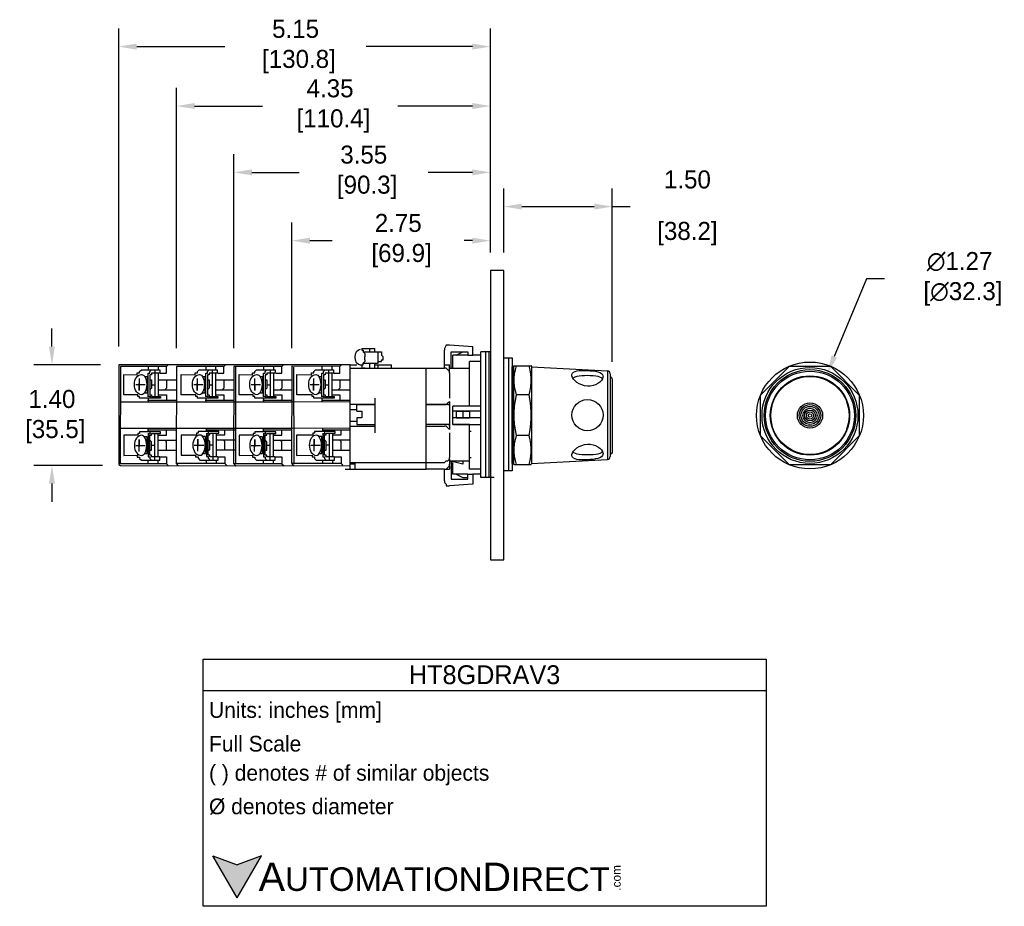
# Model space of a CAD drawing. Extents: x 303.2 to 316.9, y 602 to 614.3.
import ezdxf

# ---------------------------------------------------------------- set-up
doc = ezdxf.new("R2010")
doc.units = 0
doc.header["$MEASUREMENT"] = 0
doc.layers.get('0').update_dxf_attribs({"linetype": 'CONTINUOUS'})
doc.layers.get('DEFPOINTS').update_dxf_attribs({"linetype": 'CONTINUOUS'})
for name, color, linetype in [('DIMENSIONS', 140, 'CONTINUOUS'), ('LAYER_1', 160, 'CONTINUOUS'), ('TEXT', 140, 'CONTINUOUS')]:
    doc.layers.add(name, color=color, linetype=linetype)
doc.styles.add('\\M+2ABAC\\M+2A6A11', font='txt')
doc.dimstyles.get("Standard").update_dxf_attribs({"dimtxt": 0.25, "dimasz": 0.25, "dimexe": 0.25, "dimexo": 0.25, "dimgap": 0.25, "dimtad": 0, "dimtih": 1, "dimtoh": 1, "dimzin": 0, "dimtxsty": 'STANDARD', "dimcen": 0, "dimazin": 3, "dimtfac": 1, "dimtofl": 0, "dimtmove": 0, "dimatfit": 3, "dimtolj": 1, "dimtzin": 0})

# ---------------------------------------------------------------- blocks, each defined once
blk = doc.blocks.new('*D0')
at = {"layer": 'DEFPOINTS', "color": 0}
for p in [(304.603, 609.498), (303.678, 608.099), (304.627, 608.099)]:
    blk.add_point(p, dxfattribs=at)
at = {"layer": 'DIMENSIONS', "color": 0}
for p, q in [((303.678, 609.748), (303.678, 609.998)), ((304.353, 609.498), (303.428, 609.498)), ((304.377, 608.099), (303.428, 608.099)), ((303.678, 607.849), (303.678, 607.599))]:
    blk.add_line(p, q, dxfattribs=at)
for points in [[(303.636, 609.748), (303.719, 609.748), (303.678, 609.498)], [(303.636, 607.849), (303.719, 607.849), (303.678, 608.099)]]:
    blk.add_solid(points, dxfattribs=at)
at = {"layer": 'DIMENSIONS', "color": 0, "insert": (303.678, 608.777), "char_height": 0.25, "attachment_point": 5}
blk.add_mtext('\\A1;1.40\\P [35.5]', dxfattribs=at)
blk = doc.blocks.new('*D1')
at = {"layer": 'DEFPOINTS', "color": 0}
for p in [(311.444, 611.689), (309.941, 610.804), (311.444, 609.288)]:
    blk.add_point(p, dxfattribs=at)
at = {"layer": 'DIMENSIONS', "color": 0}
for p, q in [((309.941, 611.054), (309.941, 611.939)), ((311.444, 609.538), (311.444, 611.939)), ((310.191, 611.689), (311.194, 611.689)), ((311.444, 611.689), (311.694, 611.689))]:
    blk.add_line(p, q, dxfattribs=at)
for points in [[(310.191, 611.731), (310.191, 611.648), (309.941, 611.689)], [(311.194, 611.731), (311.194, 611.648), (311.444, 611.689)]]:
    blk.add_solid(points, dxfattribs=at)
at = {"layer": 'DIMENSIONS', "color": 0, "char_height": 0.25, "attachment_point": 5}
for s, insert in [('\\A1;1.50', (312.486, 612.064)), ('\\A1;[38.2]', (312.486, 611.314))]:
    blk.add_mtext(s, dxfattribs=dict(at, insert=insert))
blk = doc.blocks.new('*D2')
at = {"layer": 'DEFPOINTS', "color": 0}
for p in [(307.003, 611.217), (309.755, 610.804), (307.003, 609.476)]:
    blk.add_point(p, dxfattribs=at)
at = {"layer": 'DIMENSIONS', "color": 0}
for p, q in [((307.003, 609.726), (307.003, 611.467)), ((309.755, 611.054), (309.755, 611.467)), ((307.253, 611.217), (307.561, 611.217)), ((309.505, 611.217), (309.394, 611.217))]:
    blk.add_line(p, q, dxfattribs=at)
for points in [[(307.253, 611.258), (307.253, 611.175), (307.003, 611.217)], [(309.505, 611.258), (309.505, 611.175), (309.755, 611.217)]]:
    blk.add_solid(points, dxfattribs=at)
at = {"layer": 'DIMENSIONS', "color": 0, "insert": (308.478, 611.217), "char_height": 0.25, "attachment_point": 5}
blk.add_mtext('\\A1;2.75\\P [69.9]', dxfattribs=at)
blk = doc.blocks.new('*D3')
at = {"layer": 'DEFPOINTS', "color": 0}
for p in [(306.2, 612.164), (309.755, 610.804), (306.2, 609.475)]:
    blk.add_point(p, dxfattribs=at)
at = {"layer": 'DIMENSIONS', "color": 0}
for p, q in [((306.2, 609.725), (306.2, 612.414)), ((309.755, 611.054), (309.755, 612.414)), ((306.45, 612.164), (307.104, 612.164)), ((309.505, 612.164), (308.895, 612.164))]:
    blk.add_line(p, q, dxfattribs=at)
for points in [[(306.45, 612.205), (306.45, 612.122), (306.2, 612.164)], [(309.505, 612.205), (309.505, 612.122), (309.755, 612.164)]]:
    blk.add_solid(points, dxfattribs=at)
at = {"layer": 'DIMENSIONS', "color": 0, "insert": (308, 612.164), "char_height": 0.25, "attachment_point": 5}
blk.add_mtext('\\A1;3.55\\P [90.3]', dxfattribs=at)
blk = doc.blocks.new('*D4')
at = {"layer": 'DEFPOINTS', "color": 0}
for p in [(305.406, 613.083), (309.755, 610.804), (305.406, 609.475)]:
    blk.add_point(p, dxfattribs=at)
at = {"layer": 'DIMENSIONS', "color": 0}
for p, q in [((305.406, 609.725), (305.406, 613.333)), ((309.755, 611.054), (309.755, 613.333)), ((305.656, 613.083), (306.596, 613.083)), ((309.505, 613.083), (308.471, 613.083))]:
    blk.add_line(p, q, dxfattribs=at)
for points in [[(305.656, 613.125), (305.656, 613.042), (305.406, 613.083)], [(309.505, 613.125), (309.505, 613.042), (309.755, 613.083)]]:
    blk.add_solid(points, dxfattribs=at)
at = {"layer": 'DIMENSIONS', "color": 0, "insert": (307.533, 613.083), "char_height": 0.25, "attachment_point": 5}
blk.add_mtext('\\A1;4.35\\P [110.4]', dxfattribs=at)
blk = doc.blocks.new('*D5')
at = {"layer": 'DEFPOINTS', "color": 0}
for p in [(304.603, 613.907), (309.755, 610.804), (304.603, 609.498)]:
    blk.add_point(p, dxfattribs=at)
at = {"layer": 'DIMENSIONS', "color": 0}
for p, q in [((304.603, 609.748), (304.603, 614.157)), ((309.755, 611.054), (309.755, 614.157)), ((304.853, 613.907), (306.076, 613.907)), ((309.505, 613.907), (308.034, 613.907))]:
    blk.add_line(p, q, dxfattribs=at)
for points in [[(304.853, 613.949), (304.853, 613.865), (304.603, 613.907)], [(309.505, 613.949), (309.505, 613.865), (309.755, 613.907)]]:
    blk.add_solid(points, dxfattribs=at)
at = {"layer": 'DIMENSIONS', "color": 0, "insert": (307.055, 613.907), "char_height": 0.25, "attachment_point": 5}
blk.add_mtext('\\A1;5.15\\P [130.8]', dxfattribs=at)
blk = doc.blocks.new('*D6')
at = {"layer": 'DEFPOINTS', "color": 0}
for p in [(314.427, 609.381), (313.942, 608.207)]:
    blk.add_point(p, dxfattribs=at)
at = {"layer": 'DIMENSIONS', "color": 0}
for p, q in [((314.967, 610.688), (314.522, 609.612)), ((315.217, 610.688), (314.967, 610.688))]:
    blk.add_line(p, q, dxfattribs=at)
blk.add_solid([(314.484, 609.627), (314.561, 609.596), (314.427, 609.381)], dxfattribs=at)
at = {"layer": 'DIMENSIONS', "color": 0, "insert": (316.259, 610.688), "char_height": 0.25, "attachment_point": 5}
blk.add_mtext('\\A1;∅1.27\\P [∅32.3]', dxfattribs=at)

msp = doc.modelspace()

# ---------------------------------------------------------------- hatches: boundary and pattern name
at = {"layer": 'TEXT'}
msp.add_hatch(color=256, dxfattribs=at).paths.add_polyline_path([(306.245, 602.107), (306.582, 602.689), (306.245, 602.567), (305.909, 602.689)])

# ---------------------------------------------------------------- linework, layer by layer
for p, q in [((313.501, 609.077), (313.901, 609.477)), ((313.901, 609.477), (314.468, 609.477)), ((314.468, 609.477), (314.868, 609.077)), ((313.501, 608.51), (313.501, 609.077)), ((314.868, 609.077), (314.868, 608.51)), ((313.901, 608.11), (313.501, 608.51)), ((314.868, 608.51), (314.468, 608.11)), ((314.468, 608.11), (313.901, 608.11))]:
    msp.add_line(p, q)
for radius in [0.741, 0.665, 0.635, 0.615, 0.55, 0.542, 0.175, 0.15, 0.125, 0.1, 0.075, 0.05, 0.025]:
    msp.add_circle((314.185, 608.794), radius)
at = {"layer": 'LAYER_1', "color": 7}
for p, q in [((309.755, 610.804), (309.755, 606.793)), ((309.941, 610.804), (309.755, 610.804)), ((309.941, 606.793), (309.941, 610.804)), ((307.971, 609.724), (308.155, 609.724)), ((307.971, 609.724), (307.971, 609.701)), ((307.971, 609.701), (307.994, 609.701)), ((307.971, 609.701), (307.994, 609.701)), ((307.971, 609.701), (307.994, 609.701)), ((307.971, 609.701), (307.994, 609.701)), ((307.994, 609.701), (307.994, 609.678)), ((307.994, 609.678), (308.017, 609.655)), ((307.994, 609.678), (308.201, 609.678)), ((308.017, 609.655), (308.017, 609.632)), ((308.086, 609.678), (308.086, 609.724)), ((308.155, 609.678), (308.155, 609.724)), ((308.201, 609.517), (308.201, 609.678)), ((308.201, 609.678), (308.224, 609.678)), ((308.201, 609.678), (308.224, 609.678)), ((308.224, 609.678), (308.246, 609.678)), ((308.246, 609.678), (308.246, 609.655)), ((308.246, 609.655), (308.246, 609.632)), ((309.143, 609.77), (309.12, 609.724)), ((309.12, 609.724), (309.12, 609.701)), ((309.12, 609.448), (309.12, 609.701)), ((309.188, 609.77), (309.143, 609.77)), ((309.51, 609.747), (309.188, 609.77)), ((309.211, 609.448), (309.211, 609.678)), ((309.211, 609.678), (309.441, 609.678)), ((309.28, 609.632), (309.372, 609.678)), ((309.372, 609.678), (309.441, 609.678)), ((309.441, 609.678), (309.441, 609.632)), ((309.51, 609.632), (309.51, 609.747)), ((309.624, 607.934), (309.624, 609.678)), ((309.755, 609.678), (309.624, 609.678)), ((309.693, 607.934), (309.693, 609.678)), ((309.739, 607.934), (309.739, 609.678)), ((308.017, 609.54), (307.994, 609.517)), ((307.994, 609.517), (308.201, 609.517)), ((307.994, 609.494), (307.994, 609.517)), ((308.017, 609.632), (308.017, 609.609)), ((308.017, 609.586), (308.017, 609.609)), ((308.017, 609.563), (308.017, 609.586)), ((308.017, 609.563), (308.017, 609.54)), ((308.086, 609.448), (308.086, 609.517)), ((308.155, 609.448), (308.155, 609.517)), ((308.201, 609.517), (308.201, 609.54)), ((308.201, 609.54), (308.224, 609.54)), ((308.224, 609.54), (308.246, 609.54)), ((308.246, 609.632), (308.269, 609.609)), ((308.246, 609.54), (308.246, 609.563)), ((308.246, 609.563), (308.269, 609.563)), ((308.269, 609.563), (308.269, 609.609)), ((309.234, 609.448), (309.234, 609.632)), ((309.441, 609.632), (309.234, 609.632)), ((309.441, 609.632), (309.51, 609.632)), ((309.464, 608.921), (309.464, 609.54)), ((309.624, 609.54), (309.464, 609.54)), ((309.624, 609.632), (309.51, 609.632)), ((309.941, 609.591), (309.941, 609.591)), ((309.941, 609.591), (309.941, 609.591)), ((309.941, 609.591), (309.941, 609.591)), ((309.941, 609.591), (309.941, 609.591)), ((309.941, 609.591), (310.011, 609.591)), ((310.011, 609.591), (310.058, 609.591)), ((310.011, 608.029), (310.011, 609.591)), ((310.058, 609.591), (310.058, 608.029)), ((307.811, 609.498), (304.603, 609.498)), ((304.603, 609.498), (304.603, 608.114)), ((305.266, 609.475), (304.627, 609.475)), ((304.627, 609.475), (304.627, 608.985)), ((304.86, 609.358), (304.86, 609.385)), ((304.86, 609.385), (304.893, 609.385)), ((304.893, 609.405), (304.917, 609.428)), ((304.893, 609.385), (304.893, 609.405)), ((304.917, 609.428), (305.173, 609.428)), ((305.01, 609.475), (305.01, 609.428)), ((305.01, 609.053), (305.01, 609.381)), ((305.01, 609.381), (305.033, 609.381)), ((305.033, 609.405), (305.057, 609.428)), ((305.033, 609.381), (305.033, 609.405)), ((305.173, 609.381), (305.057, 609.381)), ((305.057, 609.381), (305.057, 609.358)), ((305.103, 609.428), (305.103, 609.055)), ((305.15, 609.475), (305.15, 609.428)), ((305.15, 609.381), (305.15, 609.06)), ((305.173, 609.428), (305.173, 609.381)), ((305.18, 609.381), (305.266, 609.381)), ((305.266, 609.475), (305.29, 609.498)), ((305.266, 609.381), (305.266, 609.475)), ((306.06, 609.475), (305.406, 609.475)), ((305.406, 609.475), (305.406, 608.985)), ((305.664, 609.358), (305.664, 609.385)), ((305.664, 609.385), (305.696, 609.385)), ((305.696, 609.405), (305.719, 609.428)), ((305.696, 609.385), (305.696, 609.405)), ((305.719, 609.428), (305.969, 609.428)), ((305.81, 609.475), (305.81, 609.428)), ((305.81, 609.053), (305.81, 609.381)), ((305.81, 609.381), (305.833, 609.381)), ((305.833, 609.405), (305.855, 609.428)), ((305.833, 609.381), (305.833, 609.405)), ((305.969, 609.381), (305.855, 609.381)), ((305.855, 609.381), (305.855, 609.358)), ((305.901, 609.428), (305.901, 609.055)), ((305.946, 609.475), (305.946, 609.428)), ((305.946, 609.381), (305.946, 609.06)), ((305.969, 609.428), (305.969, 609.381)), ((305.976, 609.381), (306.06, 609.381)), ((306.06, 609.475), (306.083, 609.498)), ((306.06, 609.381), (306.06, 609.475)), ((306.865, 609.475), (306.2, 609.475)), ((306.2, 609.475), (306.2, 608.985)), ((306.223, 609.475), (306.223, 608.122)), ((306.459, 609.358), (306.459, 609.385)), ((306.459, 609.385), (306.492, 609.385)), ((306.492, 609.405), (306.515, 609.428)), ((306.492, 609.385), (306.492, 609.405)), ((306.515, 609.428), (306.772, 609.428)), ((306.608, 609.475), (306.608, 609.428)), ((306.608, 609.053), (306.608, 609.381)), ((306.608, 609.381), (306.632, 609.381)), ((306.632, 609.405), (306.655, 609.428)), ((306.632, 609.381), (306.632, 609.405)), ((306.772, 609.381), (306.655, 609.381)), ((306.655, 609.381), (306.655, 609.358)), ((306.702, 609.428), (306.702, 609.055)), ((306.748, 609.475), (306.748, 609.428)), ((306.748, 609.381), (306.748, 609.06)), ((306.772, 609.428), (306.772, 609.381)), ((306.779, 609.381), (306.865, 609.381)), ((306.865, 609.475), (306.888, 609.498)), ((306.865, 609.381), (306.865, 609.475)), ((307.67, 609.475), (307.003, 609.476)), ((307.003, 609.476), (307.003, 608.986)), ((307.026, 609.464), (307.029, 608.119)), ((307.276, 609.358), (307.276, 609.385)), ((307.276, 609.385), (307.308, 609.385)), ((307.308, 609.405), (307.331, 609.428)), ((307.308, 609.385), (307.308, 609.405)), ((307.331, 609.428), (307.58, 609.428)), ((307.421, 609.475), (307.421, 609.428)), ((307.421, 609.053), (307.421, 609.381)), ((307.421, 609.381), (307.444, 609.381)), ((307.444, 609.405), (307.467, 609.428)), ((307.444, 609.381), (307.444, 609.405)), ((307.58, 609.381), (307.467, 609.381)), ((307.467, 609.381), (307.467, 609.358)), ((307.512, 609.428), (307.512, 609.055)), ((307.557, 609.475), (307.557, 609.428)), ((307.557, 609.381), (307.557, 609.06)), ((307.58, 609.428), (307.58, 609.381)), ((307.587, 609.381), (307.67, 609.381)), ((307.67, 609.475), (307.693, 609.498)), ((307.67, 609.381), (307.67, 609.475)), ((307.811, 608.097), (307.811, 609.498)), ((307.811, 609.494), (307.902, 609.494)), ((307.811, 608.049), (307.811, 609.494)), ((307.811, 609.448), (308.867, 609.448)), ((307.948, 609.494), (307.971, 609.494)), ((307.971, 609.494), (307.994, 609.494)), ((307.971, 609.494), (307.971, 609.448)), ((307.971, 609.494), (307.994, 609.494)), ((307.971, 609.448), (308.155, 609.448)), ((308.017, 609.448), (307.994, 609.448)), ((308.063, 609.448), (308.086, 609.448)), ((308.109, 609.448), (308.132, 609.448)), ((308.109, 609.448), (308.844, 609.448)), ((308.132, 609.448), (308.155, 609.448)), ((308.155, 609.494), (308.201, 609.494)), ((308.201, 609.448), (308.201, 609.494)), ((308.201, 609.494), (308.384, 609.494)), ((308.384, 609.448), (308.384, 609.494)), ((308.867, 608.049), (308.867, 609.448)), ((308.867, 609.448), (309.12, 609.448)), ((309.12, 609.494), (309.188, 609.494)), ((309.143, 609.448), (309.12, 609.448)), ((309.166, 609.425), (309.143, 609.448)), ((309.188, 609.403), (309.166, 609.425)), ((309.188, 609.403), (309.188, 609.494)), ((309.188, 609.448), (309.464, 609.448)), ((309.188, 609.38), (309.188, 609.403)), ((309.188, 609.38), (309.188, 609.036)), ((309.211, 609.448), (309.234, 609.448)), ((309.464, 608.921), (309.464, 609.448)), ((310.058, 609.468), (310.074, 609.468)), ((310.058, 608.13), (310.058, 609.468)), ((310.074, 609.472), (310.081, 609.485)), ((310.074, 609.472), (310.074, 608.126)), ((310.08, 609.483), (310.319, 609.483)), ((310.318, 609.485), (310.325, 609.472)), ((310.325, 609.472), (310.325, 608.126)), ((310.325, 609.468), (311.378, 609.413)), ((311.378, 609.413), (311.378, 608.185)), ((311.415, 609.373), (311.415, 608.224)), ((304.673, 609.082), (304.673, 609.362)), ((304.673, 609.362), (304.86, 609.358)), ((304.889, 609.305), (304.889, 609.14)), ((304.889, 609.14), (304.889, 609.236)), ((304.967, 609.336), (304.996, 609.336)), ((304.996, 609.336), (304.996, 609.103)), ((305.057, 609.358), (305.033, 609.358)), ((305.033, 609.358), (305.033, 609.078)), ((305.04, 609.288), (305.057, 609.288)), ((305.057, 609.288), (305.057, 609.218)), ((305.155, 609.288), (305.406, 609.288)), ((305.266, 609.282), (305.266, 609.172)), ((305.471, 609.082), (305.471, 609.362)), ((305.471, 609.362), (305.664, 609.358)), ((305.691, 609.305), (305.692, 609.14)), ((305.692, 609.14), (305.692, 609.236)), ((305.768, 609.336), (305.796, 609.336)), ((305.796, 609.336), (305.796, 609.103)), ((305.855, 609.358), (305.833, 609.358)), ((305.833, 609.358), (305.833, 609.078)), ((305.839, 609.288), (305.855, 609.288)), ((305.855, 609.288), (305.855, 609.218)), ((305.952, 609.288), (306.196, 609.288)), ((306.06, 609.282), (306.06, 609.172)), ((306.272, 609.082), (306.272, 609.362)), ((306.272, 609.362), (306.459, 609.358)), ((306.487, 609.305), (306.488, 609.14)), ((306.488, 609.14), (306.488, 609.236)), ((306.566, 609.336), (306.595, 609.336)), ((306.595, 609.336), (306.595, 609.103)), ((306.655, 609.358), (306.632, 609.358)), ((306.632, 609.358), (306.632, 609.078)), ((306.638, 609.288), (306.655, 609.288)), ((306.655, 609.288), (306.655, 609.218)), ((306.754, 609.288), (307.005, 609.288)), ((306.865, 609.282), (306.865, 609.172)), ((307.071, 609.082), (307.071, 609.362)), ((307.071, 609.362), (307.276, 609.358)), ((307.304, 609.305), (307.304, 609.14)), ((307.304, 609.14), (307.304, 609.236)), ((307.38, 609.336), (307.408, 609.336)), ((307.408, 609.336), (307.408, 609.103)), ((307.467, 609.358), (307.444, 609.358)), ((307.444, 609.358), (307.444, 609.078)), ((307.451, 609.288), (307.467, 609.288)), ((307.467, 609.288), (307.467, 609.218)), ((307.563, 609.288), (307.806, 609.288)), ((307.67, 609.282), (307.67, 609.172)), ((304.841, 609.222), (304.971, 609.222)), ((304.996, 609.103), (304.963, 609.102)), ((305.057, 609.172), (305.033, 609.148)), ((305.057, 609.218), (305.057, 609.172)), ((305.057, 609.218), (305.103, 609.218)), ((305.155, 609.148), (305.406, 609.148)), ((305.266, 609.172), (305.247, 609.153)), ((305.645, 609.222), (305.772, 609.222)), ((305.796, 609.103), (305.764, 609.102)), ((305.855, 609.172), (305.833, 609.148)), ((305.855, 609.218), (305.855, 609.172)), ((305.855, 609.218), (305.901, 609.218)), ((305.952, 609.148), (306.196, 609.148)), ((306.06, 609.172), (306.041, 609.153)), ((306.439, 609.222), (306.569, 609.222)), ((306.595, 609.103), (306.562, 609.102)), ((306.655, 609.172), (306.632, 609.148)), ((306.655, 609.218), (306.655, 609.172)), ((306.655, 609.218), (306.702, 609.218)), ((306.754, 609.148), (307.005, 609.148)), ((306.865, 609.172), (306.846, 609.153)), ((307.257, 609.222), (307.383, 609.222)), ((307.408, 609.103), (307.376, 609.102)), ((307.467, 609.172), (307.444, 609.148)), ((307.467, 609.218), (307.467, 609.172)), ((307.467, 609.218), (307.512, 609.218)), ((307.563, 609.148), (307.806, 609.148)), ((307.67, 609.172), (307.652, 609.153)), ((304.627, 608.985), (304.622, 608.612)), ((304.627, 608.985), (305.406, 608.985)), ((304.87, 609.082), (304.673, 609.082)), ((304.87, 609.055), (304.87, 609.082)), ((304.893, 609.055), (304.87, 609.055)), ((304.893, 609.032), (304.893, 609.055)), ((305.182, 609.033), (304.893, 609.032)), ((305.004, 609.008), (305.406, 609.008)), ((305.005, 609.06), (305.038, 609.06)), ((305.01, 609.028), (305.01, 608.985)), ((305.033, 609.078), (305.057, 609.078)), ((305.038, 609.06), (305.038, 609.039)), ((305.057, 609.078), (305.057, 609.055)), ((305.057, 609.055), (305.182, 609.055)), ((305.157, 609.078), (305.266, 609.078)), ((305.182, 609.055), (305.182, 609.033)), ((305.266, 609.078), (305.266, 609.008)), ((305.406, 608.985), (305.402, 608.612)), ((305.406, 608.985), (306.196, 608.985)), ((305.673, 609.082), (305.471, 609.082)), ((305.673, 609.055), (305.673, 609.082)), ((305.696, 609.055), (305.673, 609.055)), ((305.696, 609.032), (305.696, 609.055)), ((305.978, 609.033), (305.696, 609.032)), ((305.804, 609.008), (306.196, 609.008)), ((305.805, 609.06), (305.837, 609.06)), ((305.81, 609.028), (305.81, 608.985)), ((305.833, 609.078), (305.855, 609.078)), ((305.837, 609.06), (305.837, 609.039)), ((305.855, 609.078), (305.855, 609.055)), ((305.855, 609.055), (305.978, 609.055)), ((305.953, 609.078), (306.06, 609.078)), ((305.978, 609.055), (305.978, 609.033)), ((306.06, 609.078), (306.06, 609.008)), ((306.2, 608.985), (306.196, 608.614)), ((306.2, 608.985), (307.005, 608.985)), ((306.468, 609.082), (306.272, 609.082)), ((306.468, 609.055), (306.468, 609.082)), ((306.492, 609.055), (306.468, 609.055)), ((306.492, 609.032), (306.492, 609.055)), ((306.78, 609.033), (306.492, 609.032)), ((306.602, 609.008), (307.005, 609.008)), ((306.604, 609.06), (306.636, 609.06)), ((306.608, 609.028), (306.608, 608.985)), ((306.632, 609.078), (306.655, 609.078)), ((306.636, 609.06), (306.636, 609.039)), ((306.655, 609.078), (306.655, 609.055)), ((306.655, 609.055), (306.78, 609.055)), ((306.755, 609.078), (306.865, 609.078)), ((306.78, 609.055), (306.78, 609.033)), ((306.865, 609.078), (306.865, 609.008)), ((307.003, 608.976), (306.999, 608.611)), ((307.003, 608.986), (307.806, 608.985)), ((307.285, 609.082), (307.071, 609.082)), ((307.285, 609.055), (307.285, 609.082)), ((307.308, 609.055), (307.285, 609.055)), ((307.308, 609.032), (307.308, 609.055)), ((307.588, 609.033), (307.308, 609.032)), ((307.415, 609.008), (307.806, 609.008)), ((307.417, 609.06), (307.448, 609.06)), ((307.421, 609.028), (307.421, 608.985)), ((307.444, 609.078), (307.467, 609.078)), ((307.448, 609.06), (307.448, 609.039)), ((307.467, 609.078), (307.467, 609.055)), ((307.467, 609.055), (307.588, 609.055)), ((307.564, 609.078), (307.67, 609.078)), ((307.588, 609.055), (307.588, 609.033)), ((307.67, 609.078), (307.67, 609.008)), ((308.155, 609.036), (308.155, 608.554)), ((309.143, 608.944), (309.166, 608.967)), ((309.166, 608.967), (309.188, 608.99)), ((309.188, 608.99), (309.188, 608.6)), ((310.286, 609.082), (310.113, 609.082)), ((308.155, 608.944), (307.811, 608.944)), ((307.811, 608.875), (307.902, 608.875)), ((307.902, 608.852), (307.902, 608.944)), ((307.902, 608.944), (308.155, 608.944)), ((307.902, 608.852), (307.971, 608.852)), ((307.971, 608.852), (307.971, 608.76)), ((308.867, 608.944), (309.12, 608.944)), ((309.166, 608.944), (308.867, 608.944)), ((309.12, 608.944), (309.143, 608.944)), ((309.166, 608.944), (309.188, 608.944)), ((309.234, 608.669), (309.234, 608.921)), ((309.464, 608.921), (309.234, 608.921)), ((309.464, 608.921), (309.234, 608.921)), ((309.624, 608.852), (309.234, 608.852)), ((309.28, 608.852), (309.28, 608.76)), ((309.28, 608.852), (309.464, 608.852)), ((309.372, 608.852), (309.372, 608.76)), ((309.624, 608.921), (309.464, 608.921)), ((309.464, 608.852), (309.464, 608.76)), ((307.811, 608.714), (307.902, 608.714)), ((307.971, 608.76), (307.902, 608.76)), ((307.902, 608.76), (307.902, 608.669)), ((309.624, 608.76), (309.234, 608.76)), ((309.28, 608.76), (309.464, 608.76)), ((304.627, 608.126), (304.627, 608.616)), ((304.627, 608.616), (305.406, 608.616)), ((304.893, 608.546), (304.87, 608.546)), ((304.87, 608.546), (304.87, 608.519)), ((305.182, 608.568), (304.893, 608.569)), ((304.893, 608.569), (304.893, 608.546)), ((305.004, 608.593), (305.406, 608.593)), ((305.01, 608.573), (305.01, 608.616)), ((305.01, 608.548), (305.01, 608.22)), ((305.038, 608.541), (305.038, 608.562)), ((305.057, 608.523), (305.057, 608.546)), ((305.057, 608.546), (305.182, 608.546)), ((305.103, 608.173), (305.103, 608.546)), ((305.182, 608.546), (305.182, 608.568)), ((305.266, 608.523), (305.266, 608.593)), ((305.403, 608.13), (305.403, 608.619)), ((305.403, 608.619), (306.216, 608.619)), ((305.703, 608.55), (305.68, 608.55)), ((305.68, 608.55), (305.68, 608.522)), ((305.991, 608.571), (305.703, 608.573)), ((305.703, 608.573), (305.703, 608.55)), ((305.814, 608.596), (306.216, 608.596)), ((305.815, 608.545), (305.848, 608.545)), ((305.82, 608.577), (305.82, 608.619)), ((305.82, 608.551), (305.82, 608.224)), ((305.848, 608.545), (305.848, 608.566)), ((305.866, 608.526), (305.866, 608.55)), ((305.866, 608.55), (305.991, 608.55)), ((305.913, 608.176), (305.913, 608.55)), ((305.959, 608.223), (305.959, 608.545)), ((305.991, 608.55), (305.991, 608.571)), ((306.076, 608.526), (306.076, 608.596)), ((306.2, 608.126), (306.2, 608.616)), ((306.2, 608.616), (307.005, 608.616)), ((306.492, 608.546), (306.468, 608.546)), ((306.468, 608.546), (306.468, 608.519)), ((306.78, 608.568), (306.492, 608.569)), ((306.492, 608.569), (306.492, 608.546)), ((306.602, 608.593), (307.005, 608.593)), ((306.608, 608.573), (306.608, 608.616)), ((306.608, 608.548), (306.608, 608.22)), ((306.636, 608.541), (306.636, 608.562)), ((306.655, 608.523), (306.655, 608.546)), ((306.655, 608.546), (306.78, 608.546)), ((306.702, 608.173), (306.702, 608.546)), ((306.78, 608.546), (306.78, 608.568)), ((306.865, 608.523), (306.865, 608.593)), ((307.001, 608.617), (307.818, 608.621)), ((307.001, 608.128), (307.001, 608.617)), ((307.316, 608.549), (307.293, 608.549)), ((307.293, 608.549), (307.293, 608.521)), ((307.604, 608.57), (307.316, 608.572)), ((307.316, 608.572), (307.316, 608.549)), ((307.426, 608.595), (307.81, 608.595)), ((307.428, 608.544), (307.46, 608.544)), ((307.432, 608.576), (307.432, 608.619)), ((307.432, 608.55), (307.432, 608.223)), ((307.46, 608.544), (307.46, 608.565)), ((307.479, 608.525), (307.479, 608.549)), ((307.479, 608.549), (307.604, 608.549)), ((307.525, 608.176), (307.525, 608.549)), ((307.572, 608.222), (307.572, 608.544)), ((307.604, 608.549), (307.604, 608.57)), ((307.688, 608.525), (307.688, 608.595)), ((307.811, 608.646), (308.155, 608.646)), ((307.902, 608.669), (308.155, 608.669)), ((309.166, 608.669), (308.867, 608.669)), ((308.867, 608.646), (309.12, 608.646)), ((309.143, 608.646), (309.12, 608.646)), ((309.166, 608.623), (309.143, 608.646)), ((309.188, 608.669), (309.166, 608.669)), ((309.188, 608.6), (309.166, 608.623)), ((309.188, 608.646), (309.188, 608.669)), ((309.188, 608.554), (309.188, 608.21)), ((309.234, 608.669), (309.624, 608.669)), ((309.464, 608.669), (309.234, 608.669)), ((309.464, 608.164), (309.464, 608.669)), ((309.464, 608.049), (309.464, 608.669)), ((309.464, 608.577), (309.487, 608.577)), ((304.87, 608.519), (304.673, 608.519)), ((304.673, 608.519), (304.673, 608.239)), ((304.889, 608.296), (304.889, 608.461)), ((304.889, 608.461), (304.889, 608.365)), ((304.996, 608.498), (304.963, 608.499)), ((304.996, 608.265), (304.996, 608.498)), ((305.005, 608.541), (305.038, 608.541)), ((305.033, 608.243), (305.033, 608.523)), ((305.033, 608.523), (305.057, 608.523)), ((305.057, 608.429), (305.033, 608.453)), ((305.057, 608.383), (305.057, 608.429)), ((305.15, 608.22), (305.15, 608.541)), ((305.155, 608.453), (305.406, 608.453)), ((305.157, 608.523), (305.266, 608.523)), ((305.266, 608.429), (305.247, 608.449)), ((305.266, 608.319), (305.266, 608.429)), ((305.68, 608.522), (305.469, 608.522)), ((305.469, 608.522), (305.469, 608.242)), ((305.698, 608.3), (305.699, 608.465)), ((305.699, 608.465), (305.699, 608.369)), ((305.806, 608.501), (305.773, 608.503)), ((305.806, 608.268), (305.806, 608.501)), ((305.843, 608.246), (305.843, 608.526)), ((305.843, 608.526), (305.866, 608.526)), ((305.866, 608.433), (305.843, 608.456)), ((305.866, 608.386), (305.866, 608.433)), ((305.965, 608.456), (306.216, 608.456)), ((305.966, 608.526), (306.076, 608.526)), ((306.076, 608.433), (306.057, 608.452)), ((306.076, 608.322), (306.076, 608.433)), ((306.468, 608.519), (306.272, 608.519)), ((306.272, 608.519), (306.272, 608.239)), ((306.487, 608.296), (306.488, 608.461)), ((306.488, 608.461), (306.488, 608.365)), ((306.595, 608.498), (306.562, 608.499)), ((306.595, 608.265), (306.595, 608.498)), ((306.604, 608.541), (306.636, 608.541)), ((306.632, 608.243), (306.632, 608.523)), ((306.632, 608.523), (306.655, 608.523)), ((306.655, 608.429), (306.632, 608.453)), ((306.655, 608.383), (306.655, 608.429)), ((306.748, 608.22), (306.748, 608.541)), ((306.754, 608.453), (307.005, 608.453)), ((306.755, 608.523), (306.865, 608.523)), ((306.865, 608.429), (306.846, 608.449)), ((306.865, 608.319), (306.865, 608.429)), ((307.293, 608.521), (307.07, 608.521)), ((307.07, 608.521), (307.07, 608.241)), ((307.312, 608.299), (307.312, 608.464)), ((307.312, 608.464), (307.312, 608.368)), ((307.419, 608.501), (307.386, 608.502)), ((307.419, 608.267), (307.419, 608.501)), ((307.456, 608.245), (307.456, 608.525)), ((307.456, 608.525), (307.479, 608.525)), ((307.479, 608.432), (307.456, 608.455)), ((307.479, 608.385), (307.479, 608.432)), ((307.577, 608.455), (307.812, 608.457)), ((307.579, 608.525), (307.688, 608.525)), ((307.688, 608.432), (307.669, 608.451)), ((307.688, 608.322), (307.688, 608.432)), ((310.286, 608.515), (310.113, 608.515)), ((304.841, 608.379), (304.971, 608.379)), ((305.04, 608.313), (305.057, 608.313)), ((305.057, 608.313), (305.057, 608.383)), ((305.057, 608.383), (305.103, 608.383)), ((305.155, 608.313), (305.406, 608.313)), ((305.65, 608.382), (305.781, 608.382)), ((305.85, 608.316), (305.866, 608.316)), ((305.866, 608.316), (305.866, 608.386)), ((305.866, 608.386), (305.913, 608.386)), ((305.965, 608.316), (306.216, 608.316)), ((306.439, 608.379), (306.569, 608.379)), ((306.638, 608.313), (306.655, 608.313)), ((306.655, 608.313), (306.655, 608.383)), ((306.655, 608.383), (306.702, 608.383)), ((306.754, 608.313), (307.005, 608.313)), ((307.264, 608.381), (307.394, 608.381)), ((307.462, 608.315), (307.479, 608.315)), ((307.479, 608.315), (307.479, 608.385)), ((307.479, 608.385), (307.525, 608.385)), ((307.577, 608.315), (307.815, 608.315)), ((304.673, 608.239), (304.86, 608.243)), ((304.86, 608.243), (304.86, 608.216)), ((304.86, 608.216), (304.893, 608.216)), ((304.893, 608.216), (304.893, 608.196)), ((304.893, 608.196), (304.917, 608.173)), ((304.917, 608.173), (305.173, 608.173)), ((304.967, 608.265), (304.996, 608.265)), ((305.01, 608.22), (305.033, 608.22)), ((305.01, 608.126), (305.01, 608.173)), ((305.057, 608.243), (305.033, 608.243)), ((305.033, 608.22), (305.033, 608.196)), ((305.033, 608.196), (305.057, 608.173)), ((305.057, 608.22), (305.057, 608.243)), ((305.173, 608.22), (305.057, 608.22)), ((305.15, 608.126), (305.15, 608.173)), ((305.173, 608.173), (305.173, 608.22)), ((305.18, 608.22), (305.266, 608.22)), ((305.266, 608.22), (305.266, 608.126)), ((305.469, 608.242), (305.67, 608.246)), ((305.67, 608.246), (305.67, 608.22)), ((305.67, 608.22), (305.703, 608.22)), ((305.703, 608.22), (305.703, 608.2)), ((305.703, 608.2), (305.726, 608.176)), ((305.726, 608.176), (305.983, 608.176)), ((305.777, 608.268), (305.806, 608.268)), ((305.82, 608.224), (305.843, 608.224)), ((305.82, 608.13), (305.82, 608.176)), ((305.866, 608.246), (305.843, 608.246)), ((305.843, 608.224), (305.843, 608.2)), ((305.843, 608.2), (305.866, 608.176)), ((305.866, 608.223), (305.866, 608.246)), ((305.983, 608.223), (305.866, 608.223)), ((305.959, 608.13), (305.959, 608.176)), ((305.983, 608.176), (305.983, 608.223)), ((305.99, 608.223), (306.076, 608.223)), ((306.076, 608.223), (306.076, 608.13)), ((306.272, 608.239), (306.459, 608.243)), ((306.459, 608.243), (306.459, 608.216)), ((306.459, 608.216), (306.492, 608.216)), ((306.492, 608.216), (306.492, 608.196)), ((306.492, 608.196), (306.515, 608.173)), ((306.515, 608.173), (306.772, 608.173)), ((306.566, 608.265), (306.595, 608.265)), ((306.608, 608.22), (306.632, 608.22)), ((306.608, 608.126), (306.608, 608.173)), ((306.655, 608.243), (306.632, 608.243)), ((306.632, 608.22), (306.632, 608.196)), ((306.632, 608.196), (306.655, 608.173)), ((306.655, 608.22), (306.655, 608.243)), ((306.772, 608.22), (306.655, 608.22)), ((306.748, 608.126), (306.748, 608.173)), ((306.772, 608.173), (306.772, 608.22)), ((306.779, 608.22), (306.865, 608.22)), ((306.865, 608.22), (306.865, 608.126)), ((307.07, 608.241), (307.283, 608.245)), ((307.283, 608.245), (307.283, 608.219)), ((307.283, 608.219), (307.316, 608.219)), ((307.316, 608.219), (307.316, 608.199)), ((307.316, 608.199), (307.34, 608.176)), ((307.34, 608.176), (307.595, 608.176)), ((307.39, 608.267), (307.419, 608.267)), ((307.432, 608.223), (307.456, 608.223)), ((307.432, 608.129), (307.432, 608.176)), ((307.479, 608.245), (307.456, 608.245)), ((307.456, 608.223), (307.456, 608.199)), ((307.456, 608.199), (307.479, 608.176)), ((307.479, 608.222), (307.479, 608.245)), ((307.595, 608.222), (307.479, 608.222)), ((307.572, 608.129), (307.572, 608.176)), ((307.595, 608.176), (307.595, 608.222)), ((307.602, 608.222), (307.688, 608.222)), ((307.688, 608.222), (307.688, 608.129)), ((307.811, 608.141), (308.867, 608.141)), ((307.879, 608.049), (307.879, 608.141)), ((308.867, 608.141), (309.12, 608.141)), ((309.12, 608.141), (309.143, 608.164)), ((309.143, 608.164), (309.166, 608.164)), ((309.166, 608.164), (309.188, 608.187)), ((309.188, 608.187), (309.188, 608.21)), ((309.188, 608.187), (309.188, 608.164)), ((309.188, 608.164), (309.188, 608.118)), ((309.372, 608.118), (309.188, 608.164)), ((309.188, 608.164), (309.464, 608.164)), ((309.211, 608.164), (309.211, 607.912)), ((309.234, 607.98), (309.234, 608.141)), ((309.372, 608.164), (309.372, 608.118)), ((309.464, 608.21), (309.487, 608.21)), ((310.325, 608.13), (311.378, 608.185)), ((304.603, 608.114), (304.627, 608.099)), ((305.266, 608.126), (304.627, 608.126)), ((304.627, 608.099), (306.217, 608.098)), ((305.266, 608.126), (305.295, 608.098)), ((305.401, 608.128), (305.429, 608.097)), ((306.076, 608.13), (305.403, 608.13)), ((306.076, 608.13), (306.109, 608.098)), ((306.199, 608.124), (306.221, 608.097)), ((306.865, 608.126), (306.2, 608.126)), ((306.221, 608.097), (307.816, 608.1)), ((306.865, 608.126), (306.896, 608.096)), ((307.688, 608.129), (307.001, 608.128)), ((307.001, 608.123), (307.024, 608.1)), ((307.688, 608.129), (307.711, 608.106)), ((307.743, 608.052), (307.811, 608.052)), ((307.811, 608.052), (307.81, 608.098)), ((307.879, 608.118), (307.811, 608.118)), ((307.811, 608.049), (308.867, 608.049)), ((309.12, 608.049), (308.867, 608.049)), ((309.12, 608.049), (309.143, 608.049)), ((309.12, 607.889), (309.12, 608.049)), ((309.143, 608.049), (309.166, 608.072)), ((309.143, 608.049), (309.188, 608.049)), ((309.166, 608.072), (309.188, 608.095)), ((309.188, 608.095), (309.188, 608.118)), ((309.188, 608.095), (309.188, 608.049)), ((309.624, 608.049), (309.464, 608.049)), ((310.058, 608.029), (309.941, 608.029)), ((310.058, 608.13), (310.074, 608.13)), ((310.074, 608.126), (310.081, 608.113)), ((310.08, 608.114), (310.319, 608.114)), ((310.318, 608.113), (310.325, 608.126)), ((309.12, 607.889), (309.12, 607.866)), ((309.12, 607.866), (309.143, 607.843)), ((309.211, 607.912), (309.441, 607.912)), ((309.441, 607.98), (309.234, 607.98)), ((309.28, 607.98), (309.372, 607.934)), ((309.372, 607.934), (309.441, 607.934)), ((309.441, 607.912), (309.441, 607.98)), ((309.441, 607.98), (309.51, 607.98)), ((309.51, 607.98), (309.51, 607.843)), ((309.624, 607.98), (309.51, 607.98)), ((309.808, 607.934), (309.624, 607.934)), ((309.143, 607.843), (309.143, 607.82)), ((309.143, 607.82), (309.188, 607.82)), ((309.51, 607.843), (309.188, 607.82)), ((309.935, 607.458), (309.935, 607.108)), ((309.755, 606.793), (309.941, 606.793))]:
    msp.add_line(p, q, dxfattribs=at)
for points in [[(310.113, 609.483), (310.097, 609.426), (310.086, 609.368), (310.081, 609.311), (310.081, 609.254), (310.086, 609.197), (310.097, 609.14), (310.113, 609.082)], [(310.286, 609.483), (310.302, 609.426), (310.312, 609.368), (310.318, 609.311), (310.318, 609.254), (310.312, 609.197), (310.302, 609.14), (310.286, 609.082)], [(310.884, 609.353), (310.885, 609.362), (310.892, 609.38), (310.907, 609.394), (310.928, 609.404), (310.954, 609.412), (310.986, 609.416), (311.022, 609.419), (311.061, 609.419), (311.101, 609.418)], [(311.101, 609.418), (311.14, 609.415), (311.179, 609.411), (311.214, 609.406), (311.246, 609.398), (311.273, 609.388), (311.294, 609.376), (311.309, 609.361), (311.316, 609.343), (311.317, 609.333)], [(311.101, 609.201), (311.061, 609.206), (311.022, 609.217), (310.986, 609.233), (310.954, 609.252), (310.928, 609.274), (310.907, 609.297), (310.892, 609.32), (310.885, 609.342), (310.884, 609.353)], [(311.101, 609.346), (311.061, 609.345), (311.022, 609.344), (310.986, 609.34), (310.954, 609.335), (310.927, 609.327), (310.906, 609.316), (310.899, 609.309)], [(311.309, 609.302), (311.309, 609.303), (311.295, 609.317), (311.274, 609.327), (311.247, 609.335), (311.215, 609.34), (311.179, 609.344), (311.14, 609.345), (311.101, 609.346)], [(311.317, 609.333), (311.316, 609.323), (311.309, 609.301), (311.294, 609.279), (311.273, 609.257), (311.246, 609.238), (311.214, 609.221), (311.179, 609.209), (311.14, 609.202), (311.101, 609.201)], [(310.113, 609.082), (310.097, 609), (310.086, 608.92), (310.081, 608.839), (310.081, 608.758), (310.086, 608.678), (310.097, 608.597), (310.113, 608.515)], [(310.286, 609.082), (310.302, 609), (310.312, 608.92), (310.318, 608.839), (310.318, 608.758), (310.312, 608.678), (310.302, 608.597), (310.286, 608.515)], [(310.113, 608.515), (310.097, 608.457), (310.086, 608.4), (310.081, 608.343), (310.081, 608.286), (310.086, 608.229), (310.097, 608.172), (310.113, 608.114)], [(310.286, 608.515), (310.302, 608.457), (310.312, 608.4), (310.318, 608.343), (310.318, 608.286), (310.312, 608.229), (310.302, 608.172), (310.286, 608.114)], [(310.884, 608.245), (310.885, 608.255), (310.892, 608.277), (310.907, 608.3), (310.928, 608.323), (310.954, 608.345), (310.986, 608.365), (311.022, 608.38), (311.061, 608.391), (311.101, 608.396)], [(310.899, 608.288), (310.906, 608.281), (310.928, 608.27), (310.954, 608.262), (310.986, 608.257), (311.022, 608.254), (311.061, 608.252), (311.101, 608.252)], [(311.101, 608.396), (311.14, 608.395), (311.179, 608.388), (311.214, 608.376), (311.246, 608.36), (311.273, 608.34), (311.294, 608.319), (311.309, 608.296), (311.316, 608.275), (311.317, 608.264)], [(311.101, 608.252), (311.141, 608.252), (311.18, 608.254), (311.216, 608.257), (311.248, 608.263), (311.275, 608.271), (311.296, 608.282), (311.309, 608.295)], [(311.101, 608.18), (311.061, 608.178), (311.022, 608.179), (310.986, 608.181), (310.954, 608.186), (310.928, 608.193), (310.907, 608.204), (310.892, 608.218), (310.885, 608.235), (310.884, 608.245)], [(311.317, 608.264), (311.316, 608.255), (311.309, 608.237), (311.294, 608.222), (311.273, 608.209), (311.246, 608.199), (311.214, 608.192), (311.179, 608.186), (311.14, 608.182), (311.101, 608.18)]]:
    msp.add_lwpolyline(points, dxfattribs=at)
for points, knots in [([(307.954, 609.49), (307.913, 609.49), (307.88, 609.54), (307.88, 609.602), (307.88, 609.664), (307.913, 609.715), (307.954, 609.715)], [0, 0, 0, 0, 1, 1, 1, 2, 2, 2, 2]), ([(311.415, 609.373), (311.415, 609.373), (311.415, 609.373), (311.415, 609.373), (311.415, 609.394), (311.399, 609.411), (311.378, 609.413)], [0, 0, 0, 0, 1, 1, 1, 2, 2, 2, 2]), ([(304.921, 609.082), (304.865, 609.082), (304.82, 609.145), (304.82, 609.222), (304.82, 609.3), (304.865, 609.362), (304.921, 609.362)], [0, 0, 0, 0, 1, 1, 1, 2, 2, 2, 2]), ([(304.921, 609.362), (304.96, 609.362), (304.991, 609.3), (304.991, 609.222), (304.991, 609.145), (304.96, 609.082), (304.921, 609.082)], [0, 0, 0, 0, 1, 1, 1, 2, 2, 2, 2]), ([(305.723, 609.082), (305.669, 609.082), (305.625, 609.145), (305.625, 609.222), (305.625, 609.3), (305.669, 609.362), (305.723, 609.362)], [0, 0, 0, 0, 1, 1, 1, 2, 2, 2, 2]), ([(305.723, 609.362), (305.761, 609.362), (305.791, 609.3), (305.791, 609.222), (305.791, 609.145), (305.761, 609.082), (305.723, 609.082)], [0, 0, 0, 0, 1, 1, 1, 2, 2, 2, 2]), ([(306.519, 609.082), (306.464, 609.082), (306.419, 609.145), (306.419, 609.222), (306.419, 609.3), (306.464, 609.362), (306.519, 609.362)], [0, 0, 0, 0, 1, 1, 1, 2, 2, 2, 2]), ([(306.519, 609.362), (306.558, 609.362), (306.59, 609.3), (306.59, 609.222), (306.59, 609.145), (306.558, 609.082), (306.519, 609.082)], [0, 0, 0, 0, 1, 1, 1, 2, 2, 2, 2]), ([(307.335, 609.082), (307.281, 609.082), (307.237, 609.145), (307.237, 609.222), (307.237, 609.3), (307.281, 609.362), (307.335, 609.362)], [0, 0, 0, 0, 1, 1, 1, 2, 2, 2, 2]), ([(307.335, 609.362), (307.373, 609.362), (307.403, 609.3), (307.403, 609.222), (307.403, 609.145), (307.373, 609.082), (307.335, 609.082)], [0, 0, 0, 0, 1, 1, 1, 2, 2, 2, 2]), ([(311.317, 608.799), (311.317, 608.799), (311.317, 608.799), (311.317, 608.799), (311.317, 608.918), (311.22, 609.015), (311.101, 609.015), (310.981, 609.015), (310.884, 608.918), (310.884, 608.799), (310.884, 608.679), (310.981, 608.582), (311.101, 608.582), (311.22, 608.582), (311.317, 608.679), (311.317, 608.799)], [0, 0, 0, 0, 1, 1, 1, 2, 2, 2, 3, 3, 3, 4, 4, 4, 5, 5, 5, 5]), ([(304.921, 608.519), (304.865, 608.519), (304.82, 608.456), (304.82, 608.379), (304.82, 608.301), (304.865, 608.239), (304.921, 608.239)], [0, 0, 0, 0, 1, 1, 1, 2, 2, 2, 2]), ([(304.921, 608.239), (304.96, 608.239), (304.991, 608.301), (304.991, 608.379), (304.991, 608.456), (304.96, 608.519), (304.921, 608.519)], [0, 0, 0, 0, 1, 1, 1, 2, 2, 2, 2]), ([(305.731, 608.522), (305.675, 608.522), (305.63, 608.459), (305.63, 608.382), (305.63, 608.305), (305.675, 608.242), (305.731, 608.242)], [0, 0, 0, 0, 1, 1, 1, 2, 2, 2, 2]), ([(305.731, 608.242), (305.769, 608.242), (305.801, 608.305), (305.801, 608.382), (305.801, 608.459), (305.769, 608.522), (305.731, 608.522)], [0, 0, 0, 0, 1, 1, 1, 2, 2, 2, 2]), ([(306.519, 608.519), (306.464, 608.519), (306.419, 608.456), (306.419, 608.379), (306.419, 608.301), (306.464, 608.239), (306.519, 608.239)], [0, 0, 0, 0, 1, 1, 1, 2, 2, 2, 2]), ([(306.519, 608.239), (306.558, 608.239), (306.59, 608.301), (306.59, 608.379), (306.59, 608.456), (306.558, 608.519), (306.519, 608.519)], [0, 0, 0, 0, 1, 1, 1, 2, 2, 2, 2]), ([(307.344, 608.521), (307.288, 608.521), (307.244, 608.459), (307.244, 608.381), (307.244, 608.304), (307.288, 608.241), (307.344, 608.241)], [0, 0, 0, 0, 1, 1, 1, 2, 2, 2, 2]), ([(307.344, 608.241), (307.382, 608.241), (307.414, 608.304), (307.414, 608.381), (307.414, 608.459), (307.382, 608.521), (307.344, 608.521)], [0, 0, 0, 0, 1, 1, 1, 2, 2, 2, 2]), ([(311.378, 608.185), (311.378, 608.185), (311.378, 608.185), (311.378, 608.185), (311.399, 608.186), (311.415, 608.203), (311.415, 608.224)], [0, 0, 0, 0, 1, 1, 1, 2, 2, 2, 2])]:
    msp.add_open_spline(points, degree=3, knots=knots, dxfattribs=at)
for points in [[(311.415, 609.332), (311.423, 609.336), (311.444, 609.314), (311.444, 609.288)], [(311.444, 609.288), (311.444, 609.288), (311.444, 608.298), (311.444, 608.298)], [(311.445, 608.3), (311.445, 608.273), (311.423, 608.252), (311.415, 608.256)]]:
    msp.add_open_spline(points, degree=3, dxfattribs=at)
at = {"layer": 'TEXT'}
for p, q in [((305.774, 605.417), (313.576, 605.417)), ((305.774, 601.991), (305.774, 605.417)), ((313.576, 605.417), (313.576, 601.991)), ((305.774, 604.982), (313.576, 604.982)), ((306.245, 602.107), (305.909, 602.689)), ((305.909, 602.689), (306.245, 602.567)), ((306.245, 602.107), (306.582, 602.689)), ((306.582, 602.689), (306.245, 602.567)), ((313.576, 601.991), (305.774, 601.991))]:
    msp.add_line(p, q, dxfattribs=at)

# ---------------------------------------------------------------- texts
at = {"layer": 'TEXT', "style": '\\M+2ABAC\\M+2A6A11'}
for s, insert, char_height, width, attachment_point in [('HT8GDRAV3', (309.675, 605.199), 0.2614, 7.80284, 5), ('{\\fArial|b0|i0|c0|p34;     \\H1.2x;A\\H0.8333x;UTOMATION\\H1.2x;D\\H0.8333x;IRECT}', (305.909, 602.398), 0.32673, 5.54458, 4)]:
    msp.add_mtext(s, dxfattribs=dict(at, insert=insert, char_height=char_height, width=width, attachment_point=attachment_point))
at = {"layer": 'TEXT', "char_height": 0.21782, "attachment_point": 4}
for s, insert, width in [(' Units: inches [mm]', (305.774, 604.679), 7.82409), (' Full Scale', (305.774, 604.243), 7.80284), (' ( ) denotes # of similar objects', (305.774, 603.808), 7.80284), (' %%C denotes diameter', (305.774, 603.372), 7.80284)]:
    msp.add_mtext(s, dxfattribs=dict(at, insert=insert, width=width))
at = {"layer": 'TEXT', "insert": (311.443, 602.207), "char_height": 0.11762, "width": 0.34855, "attachment_point": 1, "rotation": 90, "style": '\\M+2ABAC\\M+2A6A11'}
msp.add_mtext('{\\fArial|b0|i0|c0|p34;.com}', dxfattribs=at)

# ---------------------------------------------------------------- dimensions: what is measured, and where the dimension line sits
at = {"layer": 'DIMENSIONS'}
for base, p1, p2, picture, middle in [((304.603, 613.907), (309.755, 610.804), (304.603, 609.498), '*D5', (307.055, 613.907)), ((305.406, 613.083), (309.755, 610.804), (305.406, 609.475), '*D4', (307.533, 613.083)), ((306.2001, 612.1637), (309.7547, 610.8041), (306.2001, 609.4748), '*D3', (307.9995, 612.1637)), ((307.003, 611.217), (309.755, 610.804), (307.003, 609.476), '*D2', (308.478, 611.217))]:
    dim = msp.add_linear_dim(base=base, p1=p1, p2=p2, dimstyle='STANDARD', override={"dimpost": '\\X'}, dxfattribs=at)
    dim.commit()
    dim.dimension.update_dxf_attribs({"geometry": picture, "text_midpoint": middle, "dimtype": 160})
dim = msp.add_linear_dim(base=(311.444, 611.689), p1=(309.941, 610.804), p2=(311.444, 609.288), dimstyle='STANDARD', override={"dimpost": '\\X'}, dxfattribs=at)
dim.commit()
dim.dimension.update_dxf_attribs({"geometry": '*D1', "text_midpoint": (312.486, 611.689)})
dim = msp.add_diameter_dim_2p(p1=(313.942, 608.207), p2=(314.427, 609.381), dimstyle='STANDARD', override={"dimpost": '\\X'}, dxfattribs=at)
dim.commit()
dim.dimension.update_dxf_attribs({"geometry": '*D6', "text_midpoint": (316.259, 610.688), "dimtype": 163})
dim = msp.add_linear_dim(base=(303.678, 608.099), p1=(304.603, 609.498), p2=(304.627, 608.099), angle=90, dimstyle='STANDARD', override={"dimpost": '\\X'}, dxfattribs=at)
dim.commit()
dim.dimension.update_dxf_attribs({"geometry": '*D0', "text_midpoint": (303.678, 608.777), "dimtype": 160})

doc.saveas('drawing.dxf')
